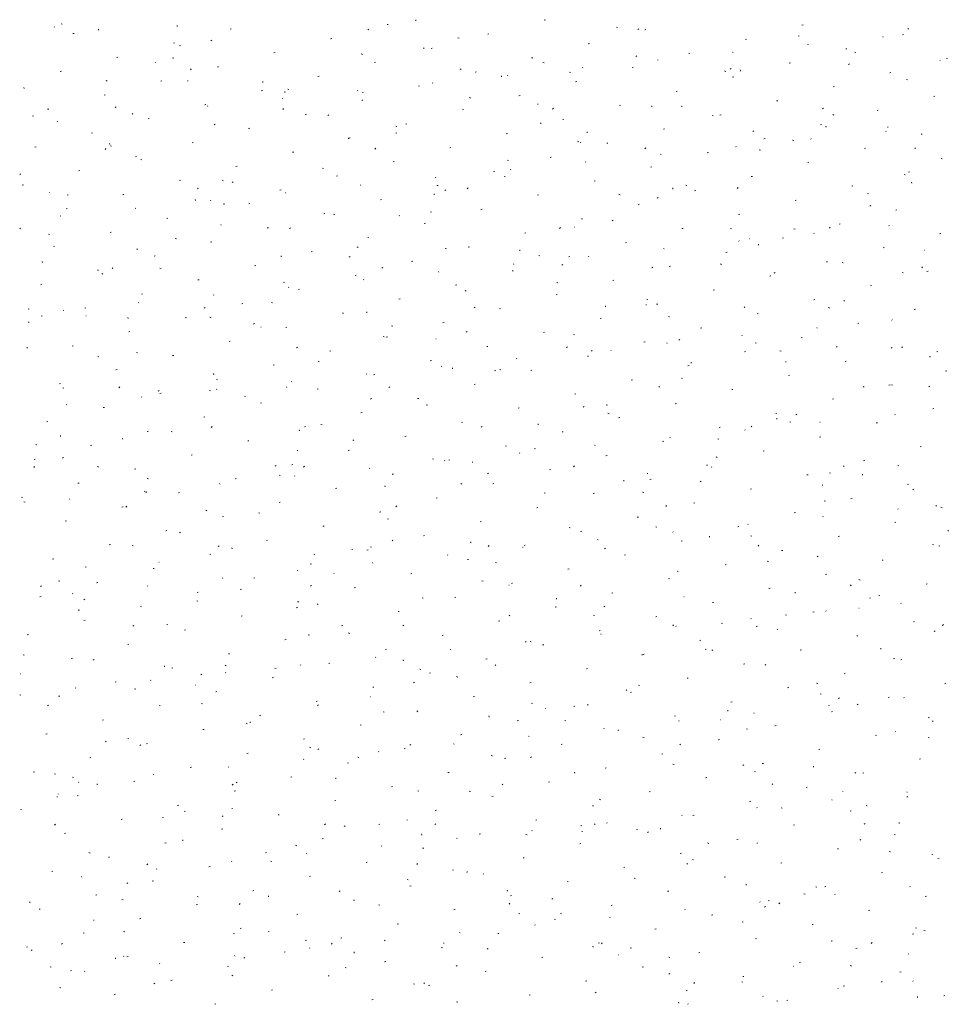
# Model space of a CAD drawing. Extents: x -743 to 300, y 62 to 1112.
# Tile 108 of 179: x -441 to -363, y 863 to 946. Entities that reach past the tile are written whole.
import ezdxf

# ---------------------------------------------------------------- set-up
doc = ezdxf.new("R2010")
doc.units = 0
doc.layers.get('0').update_dxf_attribs({"lineweight": 13})
doc.layers.add('60- 61 allgemeine Ausstattung- 4 Terrassen', color=9, linetype='Continuous', lineweight=9, true_color=0x808080)

# ---------------------------------------------------------------- blocks, each defined once
blk = doc.blocks.new('Referenz-A06CPV7ML0')
at = {"layer": '60- 61 allgemeine Ausstattung- 4 Terrassen', "color": 0}
for p, q in [((-437.866, 946.022), (-437.771, 945.994)), ((-410.356, 945.948), (-410.261, 945.972)), ((-407.931, 946.276), (-407.94, 946.364)), ((-397.1, 946.327), (-397.005, 946.351)), ((-438.41, 945.72), (-438.443, 945.757)), ((-436.869, 945.19), (-436.773, 945.213)), ((-434.673, 945.553), (-434.745, 945.486)), ((-428.075, 945.786), (-428.084, 945.874)), ((-423.612, 945.569), (-423.517, 945.593)), ((-411.902, 945.577), (-411.974, 945.51)), ((-401.875, 945.136), (-401.78, 945.16)), ((-391.007, 945.729), (-390.916, 945.692)), ((-389.13, 945.602), (-389.202, 945.534)), ((-388.619, 945.516), (-388.524, 945.539)), ((-375.363, 945.895), (-375.267, 945.918)), ((-366.359, 945.626), (-366.431, 945.559)), ((-428.388, 944.378), (-428.292, 944.402)), ((-425.154, 944.649), (-425.234, 944.593)), ((-415.131, 944.757), (-415.036, 944.781)), ((-404.387, 944.823), (-404.293, 944.794)), ((-393.394, 944.325), (-393.299, 944.349)), ((-380.138, 944.704), (-380.043, 944.728)), ((-375.678, 945.011), (-375.587, 944.974)), ((-374.844, 944.25), (-374.877, 944.286)), ((-368.513, 944.899), (-368.546, 944.936)), ((-366.882, 945.083), (-366.786, 945.107)), ((-427.87, 944.197), (-427.779, 944.16)), ((-419.906, 943.567), (-419.811, 943.591)), ((-412.541, 943.479), (-412.449, 943.442)), ((-407.222, 943.981), (-407.303, 943.925)), ((-406.65, 943.946), (-406.555, 943.97)), ((-384.913, 943.514), (-384.818, 943.537)), ((-381.175, 943.6), (-381.208, 943.637)), ((-371.657, 943.893), (-371.561, 943.916)), ((-370.908, 943.623), (-370.814, 943.594)), ((-433.163, 943.188), (-433.067, 943.211)), ((-429.909, 942.767), (-429.892, 942.726)), ((-428.453, 943.145), (-428.359, 943.116)), ((-411.425, 942.755), (-411.33, 942.779)), ((-398.169, 943.134), (-398.074, 943.158)), ((-397.211, 942.761), (-397.12, 942.724)), ((-389.29, 943.313), (-389.371, 943.256)), ((-387.506, 942.951), (-387.539, 942.988)), ((-376.432, 942.702), (-376.337, 942.726)), ((-371.358, 942.645), (-371.439, 942.588)), ((-363.704, 942.962), (-363.687, 942.92)), ((-363.176, 943.081), (-363.08, 943.105)), ((-437.938, 941.997), (-437.842, 942.021)), ((-426.887, 942.209), (-426.959, 942.142)), ((-424.682, 942.376), (-424.586, 942.4)), ((-404.115, 942.233), (-404.187, 942.166)), ((-402.944, 941.944), (-402.849, 941.968)), ((-394.974, 941.945), (-394.88, 941.916)), ((-393.838, 942.302), (-393.87, 942.338)), ((-389.688, 942.323), (-389.593, 942.347)), ((-381.882, 942.042), (-381.79, 942.005)), ((-381.344, 942.257), (-381.416, 942.19)), ((-380.558, 942.035), (-380.567, 942.124)), ((-367.951, 941.891), (-367.855, 941.914)), ((-434.074, 941.228), (-433.983, 941.191)), ((-429.457, 941.186), (-429.361, 941.209)), ((-427.196, 941.199), (-427.151, 941.196)), ((-420.846, 941.055), (-420.855, 941.143)), ((-416.2, 941.565), (-416.105, 941.589)), ((-406.5, 941.003), (-406.533, 941.04)), ((-400.702, 941.545), (-400.711, 941.633)), ((-400.169, 941.652), (-400.202, 941.689)), ((-394.463, 941.132), (-394.368, 941.156)), ((-381.207, 941.512), (-381.112, 941.535)), ((-366.552, 941.324), (-366.461, 941.287)), ((-440.99, 940.564), (-440.999, 940.653)), ((-420.976, 940.374), (-420.88, 940.398)), ((-419.041, 940.267), (-418.947, 940.238)), ((-418.744, 940.51), (-418.653, 940.473)), ((-412.831, 940.354), (-412.864, 940.39)), ((-412.432, 940.225), (-412.388, 940.222)), ((-407.719, 940.753), (-407.624, 940.777)), ((-385.982, 940.321), (-385.887, 940.345)), ((-372.726, 940.7), (-372.631, 940.724)), ((-434.232, 939.995), (-434.136, 940.019)), ((-419.162, 939.704), (-419.195, 939.741)), ((-412.494, 939.563), (-412.399, 939.587)), ((-403.415, 939.792), (-403.324, 939.755)), ((-399.238, 939.942), (-399.143, 939.966)), ((-377.501, 939.51), (-377.406, 939.533)), ((-364.245, 939.889), (-364.149, 939.912)), ((-439.007, 938.804), (-438.911, 938.828)), ((-433.216, 939.004), (-433.297, 938.948)), ((-425.751, 939.184), (-425.655, 939.207)), ((-425.493, 939.055), (-425.526, 939.092)), ((-419.1, 938.865), (-419.172, 938.798)), ((-404.013, 938.751), (-403.918, 938.775)), ((-397.668, 939.251), (-397.624, 939.248)), ((-396.329, 938.889), (-396.401, 938.822)), ((-390.757, 939.13), (-390.662, 939.154)), ((-388.085, 939.073), (-387.994, 939.037)), ((-385.562, 939.067), (-385.468, 939.039)), ((-373.557, 938.913), (-373.629, 938.846)), ((-369.02, 938.698), (-368.925, 938.722)), ((-440.278, 938.26), (-440.186, 938.223)), ((-438.156, 937.756), (-438.189, 937.793)), ((-431.825, 938.406), (-431.857, 938.442)), ((-430.526, 937.993), (-430.43, 938.017)), ((-417.27, 938.372), (-417.174, 938.396)), ((-415.284, 938.336), (-415.365, 938.279)), ((-397.353, 937.667), (-397.433, 937.611)), ((-395.532, 937.94), (-395.437, 937.964)), ((-382.904, 938.277), (-382.86, 938.274)), ((-382.276, 938.319), (-382.181, 938.343)), ((-372.756, 938.355), (-372.664, 938.318)), ((-435.301, 936.802), (-435.205, 936.826)), ((-424.948, 937.541), (-424.857, 937.504)), ((-422.045, 937.182), (-421.949, 937.205)), ((-409.628, 937.389), (-409.534, 937.361)), ((-409.619, 936.823), (-409.527, 936.786)), ((-408.788, 937.561), (-408.693, 937.585)), ((-393.473, 936.814), (-393.482, 936.902)), ((-387.051, 937.128), (-386.956, 937.152)), ((-379.421, 936.999), (-379.502, 936.943)), ((-373.795, 937.508), (-373.7, 937.531)), ((-373.329, 937.305), (-373.338, 937.393)), ((-368.258, 936.935), (-368.291, 936.972)), ((-368.141, 937.303), (-368.096, 937.3)), ((-426.82, 935.991), (-426.724, 936.015)), ((-413.617, 936.324), (-413.626, 936.412)), ((-413.564, 936.37), (-413.468, 936.394)), ((-400.307, 936.749), (-400.212, 936.773)), ((-394.289, 936.105), (-394.198, 936.068)), ((-394.041, 936.02), (-394.024, 935.979)), ((-378.57, 936.317), (-378.475, 936.341)), ((-376.149, 936.19), (-376.055, 936.161)), ((-374.589, 936.286), (-374.622, 936.323)), ((-365.314, 936.696), (-365.219, 936.72)), ((-440.076, 935.612), (-439.98, 935.636)), ((-434.085, 935.496), (-434.157, 935.429)), ((-433.761, 935.834), (-433.77, 935.922)), ((-433.695, 935.711), (-433.601, 935.683)), ((-418.339, 935.18), (-418.243, 935.203)), ((-411.314, 935.521), (-411.386, 935.454)), ((-405.082, 935.559), (-404.987, 935.583)), ((-391.826, 935.938), (-391.731, 935.962)), ((-388.542, 935.545), (-388.614, 935.478)), ((-383.345, 935.126), (-383.25, 935.15)), ((-380.92, 935.637), (-380.953, 935.673)), ((-378.959, 935.386), (-378.868, 935.35)), ((-370.089, 935.506), (-369.994, 935.529)), ((-365.771, 935.569), (-365.843, 935.502)), ((-431.595, 934.8), (-431.499, 934.824)), ((-431.152, 934.573), (-431.061, 934.536)), ((-409.858, 934.368), (-409.762, 934.392)), ((-400.216, 934.512), (-400.122, 934.483)), ((-396.601, 934.747), (-396.506, 934.771)), ((-393.583, 934.338), (-393.616, 934.375)), ((-387.252, 934.987), (-387.285, 935.024)), ((-374.864, 934.315), (-374.769, 934.339)), ((-363.63, 934.668), (-363.539, 934.631)), ((-436.37, 933.61), (-436.274, 933.634)), ((-423.114, 933.989), (-423.018, 934.013)), ((-415.822, 933.854), (-415.731, 933.817)), ((-401.376, 933.557), (-401.281, 933.581)), ((-399.914, 933.689), (-399.947, 933.725)), ((-388.12, 933.936), (-388.025, 933.96)), ((-366.383, 933.504), (-366.288, 933.527)), ((-441.279, 933.359), (-441.359, 933.302)), ((-427.889, 932.798), (-427.793, 932.822)), ((-424.282, 932.834), (-424.188, 932.805)), ((-423.347, 932.69), (-423.428, 932.634)), ((-414.633, 933.178), (-414.537, 933.201)), ((-406.245, 933.039), (-406.278, 933.076)), ((-400.493, 933.136), (-400.402, 933.099)), ((-392.895, 932.745), (-392.8, 932.769)), ((-379.639, 933.124), (-379.544, 933.148)), ((-366.737, 933.312), (-366.643, 933.283)), ((-366.1, 932.574), (-366.109, 932.662)), ((-441.145, 932.419), (-441.049, 932.443)), ((-426.299, 932.152), (-426.371, 932.085)), ((-419.408, 931.987), (-419.312, 932.011)), ((-412.576, 932.39), (-412.609, 932.427)), ((-406.152, 932.366), (-406.056, 932.39)), ((-405.415, 932.022), (-405.496, 931.966)), ((-403.527, 932.176), (-403.599, 932.109)), ((-386.244, 932.083), (-386.253, 932.171)), ((-385.163, 932.418), (-385.072, 932.381)), ((-384.414, 931.934), (-384.319, 931.958)), ((-380.756, 932.201), (-380.828, 932.133)), ((-371.158, 932.313), (-371.063, 932.337)), ((-438.875, 931.784), (-438.831, 931.781)), ((-437.356, 931.604), (-437.264, 931.567)), ((-432.664, 931.608), (-432.568, 931.632)), ((-426.532, 931.103), (-426.541, 931.191)), ((-425.239, 931.091), (-425.272, 931.128)), ((-418.907, 931.741), (-418.94, 931.777)), ((-410.927, 931.176), (-410.831, 931.199)), ((-406.388, 931.593), (-406.397, 931.681)), ((-397.671, 931.555), (-397.575, 931.579)), ((-390.803, 931.634), (-390.709, 931.605)), ((-387.483, 931.354), (-387.564, 931.297)), ((-375.933, 931.122), (-375.838, 931.146)), ((-369.834, 931.699), (-369.742, 931.662)), ((-437.439, 930.417), (-437.343, 930.441)), ((-431.57, 930.442), (-431.603, 930.478)), ((-424.183, 930.796), (-424.087, 930.82)), ((-424.111, 930.81), (-424.067, 930.807)), ((-422.026, 930.885), (-421.935, 930.849)), ((-406.697, 930.167), (-406.605, 930.13)), ((-402.446, 930.364), (-402.35, 930.388)), ((-389.189, 930.743), (-389.094, 930.767)), ((-369.552, 930.685), (-369.632, 930.629)), ((-367.452, 930.311), (-367.357, 930.335)), ((-437.901, 929.793), (-437.934, 929.829)), ((-428.958, 929.606), (-428.862, 929.63)), ((-415.702, 929.985), (-415.606, 930.009)), ((-414.87, 929.956), (-414.776, 929.927)), ((-409.348, 929.836), (-409.303, 929.833)), ((-393.965, 929.553), (-393.869, 929.577)), ((-391.367, 929.449), (-391.276, 929.412)), ((-380.708, 929.932), (-380.613, 929.956)), ((-441.283, 928.784), (-441.355, 928.717)), ((-424.378, 929.078), (-424.362, 929.037)), ((-420.477, 928.794), (-420.381, 928.818)), ((-418.512, 928.808), (-418.584, 928.741)), ((-407.221, 929.174), (-407.125, 929.197)), ((-395.741, 928.832), (-395.813, 928.765)), ((-394.584, 928.862), (-394.539, 928.859)), ((-385.483, 928.741), (-385.388, 928.765)), ((-381.391, 928.756), (-381.297, 928.728)), ((-376.037, 928.731), (-375.946, 928.694)), ((-372.969, 928.856), (-373.041, 928.789)), ((-372.227, 929.12), (-372.132, 929.144)), ((-368.003, 928.972), (-368.036, 929.008)), ((-438.936, 928.278), (-438.842, 928.249)), ((-433.733, 928.415), (-433.637, 928.439)), ((-428.23, 927.917), (-428.139, 927.88)), ((-411.996, 927.983), (-411.9, 928.007)), ((-398.74, 928.362), (-398.644, 928.386)), ((-380.666, 927.673), (-380.699, 927.709)), ((-379.82, 927.888), (-379.776, 927.885)), ((-377.002, 927.93), (-376.907, 927.954)), ((-374.335, 928.322), (-374.367, 928.359)), ((-363.746, 928.309), (-363.651, 928.333)), ((-438.508, 927.225), (-438.413, 927.249)), ((-431.409, 927.045), (-431.49, 926.988)), ((-425.252, 927.604), (-425.156, 927.628)), ((-412.9, 927.198), (-412.809, 927.161)), ((-405.457, 927.078), (-405.363, 927.05)), ((-403.515, 927.172), (-403.419, 927.195)), ((-399.159, 926.862), (-399.168, 926.95)), ((-390.259, 927.551), (-390.163, 927.575)), ((-386.997, 927.024), (-387.03, 927.06)), ((-379.015, 927.353), (-379.024, 927.441)), ((-368.521, 927.118), (-368.426, 927.142)), ((-365.056, 926.914), (-365.012, 926.911)), ((-430.027, 926.413), (-429.931, 926.437)), ((-419.303, 926.372), (-419.312, 926.46)), ((-416.771, 926.792), (-416.675, 926.816)), ((-413.478, 926.377), (-413.558, 926.32)), ((-397.571, 926.48), (-397.479, 926.443)), ((-395.034, 926.36), (-394.938, 926.384)), ((-393.328, 926.374), (-393.361, 926.411)), ((-381.777, 926.739), (-381.682, 926.763)), ((-439.447, 925.882), (-439.456, 925.97)), ((-434.802, 925.223), (-434.707, 925.247)), ((-433.497, 925.44), (-433.569, 925.373)), ((-429.524, 925.4), (-429.43, 925.372)), ((-421.546, 925.602), (-421.45, 925.626)), ((-410.726, 925.464), (-410.798, 925.397)), ((-408.29, 925.981), (-408.194, 926.005)), ((-399.809, 925.17), (-399.713, 925.193)), ((-399.659, 925.725), (-399.692, 925.761)), ((-395.546, 925.708), (-395.627, 925.652)), ((-387.954, 925.488), (-388.026, 925.421)), ((-386.553, 925.549), (-386.457, 925.573)), ((-382.241, 925.762), (-382.15, 925.725)), ((-373.296, 925.928), (-373.201, 925.952)), ((-371.978, 925.879), (-371.884, 925.85)), ((-365.183, 925.512), (-365.255, 925.445)), ((-434.434, 924.948), (-434.342, 924.911)), ((-426.321, 924.411), (-426.225, 924.435)), ((-413.065, 924.791), (-412.969, 924.814)), ((-412.322, 924.426), (-412.354, 924.463)), ((-405.99, 925.076), (-406.023, 925.112)), ((-391.328, 924.358), (-391.232, 924.382)), ((-378.071, 924.737), (-377.976, 924.761)), ((-377.614, 925.04), (-377.695, 924.983)), ((-366.912, 925.043), (-366.82, 925.007)), ((-364.815, 925.116), (-364.72, 925.14)), ((-439.577, 924.032), (-439.482, 924.056)), ((-419.104, 924.23), (-419.013, 924.193)), ((-418.653, 923.777), (-418.686, 923.813)), ((-417.84, 923.6), (-417.744, 923.624)), ((-404.584, 923.979), (-404.488, 924.003)), ((-396.045, 924.201), (-395.951, 924.172)), ((-382.847, 923.547), (-382.751, 923.571)), ((-369.59, 923.926), (-369.495, 923.95)), ((-431.096, 923.221), (-431.001, 923.245)), ((-424.984, 923.127), (-425.017, 923.164)), ((-409.359, 922.789), (-409.263, 922.812)), ((-403.774, 923.511), (-403.683, 923.474)), ((-396.103, 923.168), (-396.007, 923.191)), ((-388.445, 922.793), (-388.354, 922.756)), ((-374.365, 922.735), (-374.27, 922.759)), ((-371.786, 922.622), (-371.795, 922.71)), ((-440.637, 921.979), (-440.546, 921.942)), ((-437.646, 921.829), (-437.679, 921.865)), ((-435.871, 922.03), (-435.776, 922.054)), ((-431.315, 922.478), (-431.348, 922.515)), ((-425.71, 922.095), (-425.782, 922.028)), ((-422.615, 922.409), (-422.519, 922.433)), ((-420.111, 922.523), (-420.017, 922.494)), ((-402.939, 922.12), (-403.011, 922.053)), ((-400.878, 921.977), (-400.782, 922.001)), ((-391.93, 922.131), (-391.939, 922.219)), ((-388.51, 922.331), (-388.494, 922.29)), ((-387.622, 922.356), (-387.526, 922.38)), ((-380.168, 922.144), (-380.24, 922.077)), ((-373.115, 922.075), (-373.024, 922.038)), ((-365.884, 921.924), (-365.789, 921.948)), ((-439.472, 921.399), (-439.553, 921.343)), ((-435.791, 921.394), (-435.746, 921.391)), ((-432.218, 921.151), (-432.227, 921.239)), ((-427.39, 921.219), (-427.295, 921.243)), ((-425.308, 921.261), (-425.216, 921.224)), ((-414.134, 921.598), (-414.038, 921.622)), ((-412.074, 921.641), (-412.083, 921.729)), ((-392.397, 921.166), (-392.301, 921.189)), ((-386.632, 921.323), (-386.538, 921.294)), ((-379.141, 921.545), (-379.045, 921.569)), ((-367.749, 921.008), (-367.782, 921.044)), ((-440.646, 920.84), (-440.551, 920.864)), ((-421.54, 920.731), (-421.621, 920.675)), ((-421.027, 920.42), (-420.983, 920.417)), ((-418.909, 920.407), (-418.813, 920.431)), ((-409.978, 920.543), (-409.887, 920.506)), ((-405.653, 920.787), (-405.557, 920.81)), ((-383.916, 920.354), (-383.82, 920.378)), ((-374.08, 920.358), (-374.113, 920.395)), ((-370.659, 920.733), (-370.564, 920.757)), ((-432.165, 920.028), (-432.07, 920.052)), ((-410.699, 919.645), (-410.605, 919.616)), ((-410.428, 919.596), (-410.332, 919.62)), ((-406.263, 919.446), (-406.219, 919.443)), ((-403.608, 920.063), (-403.689, 920.006)), ((-397.172, 919.975), (-397.076, 919.999)), ((-394.649, 919.824), (-394.557, 919.787)), ((-385.677, 919.395), (-385.757, 919.338)), ((-380.411, 919.709), (-380.444, 919.746)), ((-375.435, 919.543), (-375.339, 919.567)), ((-440.695, 918.727), (-440.767, 918.66)), ((-436.94, 918.838), (-436.845, 918.862)), ((-423.684, 919.217), (-423.589, 919.241)), ((-417.924, 918.751), (-417.996, 918.684)), ((-401.947, 918.785), (-401.851, 918.808)), ((-395.153, 918.775), (-395.225, 918.708)), ((-388.691, 919.164), (-388.595, 919.187)), ((-386.742, 919.06), (-386.775, 919.096)), ((-379.319, 919.106), (-379.228, 919.069)), ((-372.381, 918.8), (-372.453, 918.732)), ((-367.745, 918.726), (-367.826, 918.67)), ((-366.953, 918.731), (-366.858, 918.755)), ((-434.765, 917.967), (-434.671, 917.938)), ((-431.511, 918.292), (-431.42, 918.255)), ((-428.459, 918.026), (-428.364, 918.05)), ((-415.203, 918.405), (-415.107, 918.429)), ((-399.404, 917.761), (-399.437, 917.798)), ((-393.466, 917.973), (-393.37, 917.997)), ((-393.073, 918.41), (-393.106, 918.447)), ((-391.499, 918.472), (-391.455, 918.469)), ((-380.21, 918.352), (-380.114, 918.376)), ((-377.22, 918.445), (-377.126, 918.417)), ((-364.557, 917.891), (-364.566, 917.979)), ((-363.989, 918.388), (-363.898, 918.351)), ((-419.978, 917.215), (-419.883, 917.239)), ((-416.182, 917.574), (-416.091, 917.537)), ((-406.722, 917.594), (-406.626, 917.618)), ((-405.736, 917.112), (-405.769, 917.148)), ((-404.845, 916.91), (-404.854, 916.998)), ((-384.985, 917.162), (-384.889, 917.185)), ((-384.701, 917.4), (-384.71, 917.489)), ((-376.736, 917.498), (-376.691, 917.495)), ((-371.729, 917.541), (-371.633, 917.565)), ((-433.234, 916.836), (-433.139, 916.86)), ((-424.989, 916.42), (-424.998, 916.508)), ((-412.067, 916.462), (-412.1, 916.499)), ((-411.497, 916.403), (-411.401, 916.427)), ((-401.287, 916.767), (-401.192, 916.739)), ((-400.852, 916.855), (-400.761, 916.819)), ((-398.241, 916.783), (-398.145, 916.806)), ((-385.523, 916.137), (-385.432, 916.1)), ((-376.504, 916.35), (-376.408, 916.374)), ((-363.247, 916.729), (-363.152, 916.753)), ((-438.009, 915.645), (-437.914, 915.669)), ((-437.715, 915.323), (-437.624, 915.286)), ((-432.909, 915.383), (-432.981, 915.316)), ((-424.753, 916.024), (-424.658, 916.048)), ((-418.848, 915.389), (-418.831, 915.348)), ((-418.398, 915.813), (-418.431, 915.85)), ((-416.272, 915.213), (-416.177, 915.237)), ((-410.137, 915.407), (-410.209, 915.34)), ((-403.016, 915.592), (-402.92, 915.616)), ((-389.76, 915.971), (-389.664, 915.995)), ((-387.366, 915.431), (-387.438, 915.364)), ((-370.193, 915.419), (-370.102, 915.382)), ((-368.023, 915.539), (-367.927, 915.563)), ((-367.808, 915.568), (-367.713, 915.539)), ((-364.595, 915.455), (-364.667, 915.388)), ((-431.06, 914.514), (-431.093, 914.551)), ((-429.603, 915.086), (-429.683, 915.029)), ((-429.528, 914.834), (-429.433, 914.858)), ((-425.353, 915.089), (-425.259, 915.061)), ((-424.729, 915.164), (-424.762, 915.2)), ((-422.386, 914.605), (-422.294, 914.568)), ((-411.671, 914.417), (-411.752, 914.361)), ((-407.791, 914.401), (-407.695, 914.425)), ((-394.535, 914.781), (-394.439, 914.804)), ((-381.279, 915.16), (-381.183, 915.183)), ((-437.391, 913.865), (-437.424, 913.902)), ((-434.303, 913.643), (-434.208, 913.667)), ((-421.047, 914.022), (-420.952, 914.046)), ((-407.056, 913.887), (-406.965, 913.85)), ((-399.31, 913.59), (-399.214, 913.614)), ((-393.739, 913.749), (-393.82, 913.693)), ((-391.874, 913.89), (-391.78, 913.861)), ((-386.054, 913.969), (-385.958, 913.993)), ((-372.798, 914.348), (-372.702, 914.372)), ((-364.317, 913.537), (-364.221, 913.561)), ((-425.822, 912.832), (-425.727, 912.856)), ((-412.566, 913.211), (-412.471, 913.235)), ((-391.727, 913.168), (-391.635, 913.132)), ((-390.829, 912.779), (-390.733, 912.802)), ((-377.573, 913.158), (-377.477, 913.181)), ((-377.472, 912.67), (-377.481, 912.758)), ((-375.807, 913.081), (-375.888, 913.024)), ((-367.494, 913.044), (-367.527, 913.081)), ((-439.078, 912.453), (-438.983, 912.476)), ((-425.122, 912.039), (-425.194, 911.972)), ((-417.341, 912.02), (-417.246, 912.044)), ((-415.941, 912.212), (-415.846, 912.183)), ((-404.085, 912.399), (-403.989, 912.423)), ((-402.351, 912.063), (-402.423, 911.996)), ((-397.616, 912.179), (-397.625, 912.267)), ((-382.348, 911.967), (-382.252, 911.991)), ((-379.58, 912.087), (-379.652, 912.02)), ((-376.397, 912.45), (-376.306, 912.413)), ((-373.825, 912.395), (-373.858, 912.431)), ((-369.092, 912.346), (-368.996, 912.37)), ((-437.904, 911.199), (-437.913, 911.287)), ((-430.597, 911.641), (-430.502, 911.665)), ((-428.589, 911.636), (-428.498, 911.599)), ((-417.76, 911.689), (-417.769, 911.777)), ((-408.86, 911.209), (-408.765, 911.233)), ((-395.604, 911.588), (-395.508, 911.612)), ((-386.487, 911.096), (-386.52, 911.133)), ((-380.156, 911.745), (-380.189, 911.782)), ((-373.867, 911.156), (-373.771, 911.179)), ((-440.007, 910.534), (-439.913, 910.505)), ((-435.372, 910.451), (-435.277, 910.474)), ((-432.706, 911.004), (-432.662, 911.002)), ((-422.116, 910.83), (-422.021, 910.854)), ((-413.26, 910.918), (-413.169, 910.881)), ((-400.379, 910.397), (-400.283, 910.421)), ((-392.818, 910.447), (-392.851, 910.483)), ((-387.123, 910.777), (-387.027, 910.8)), ((-382.462, 911.012), (-382.367, 910.983)), ((-365.386, 910.344), (-365.29, 910.368)), ((-437.665, 909.44), (-437.746, 909.384)), ((-426.891, 909.639), (-426.796, 909.663)), ((-417.942, 910.03), (-417.898, 910.027)), ((-413.635, 910.018), (-413.54, 910.042)), ((-399.15, 909.797), (-399.183, 909.834)), ((-397.93, 910.2), (-397.839, 910.163)), ((-391.898, 909.586), (-391.802, 909.61)), ((-382.601, 909.481), (-382.509, 909.444)), ((-378.642, 909.965), (-378.546, 909.989)), ((-440.107, 908.67), (-440.179, 908.603)), ((-440.147, 909.26), (-440.052, 909.284)), ((-434.793, 908.667), (-434.702, 908.631)), ((-419.734, 908.772), (-419.814, 908.715)), ((-418.41, 908.828), (-418.315, 908.852)), ((-417.336, 908.694), (-417.408, 908.627)), ((-406.528, 909.334), (-406.434, 909.305)), ((-405.481, 909.148), (-405.514, 909.185)), ((-405.154, 909.207), (-405.059, 909.231)), ((-403.179, 909.056), (-403.134, 909.053)), ((-394.564, 908.719), (-394.636, 908.652)), ((-383.417, 908.775), (-383.321, 908.798)), ((-382.98, 908.642), (-382.963, 908.601)), ((-371.793, 908.743), (-371.865, 908.676)), ((-370.161, 909.154), (-370.065, 909.177)), ((-367.271, 908.763), (-367.18, 908.726)), ((-431.666, 908.449), (-431.571, 908.472)), ((-419.464, 907.949), (-419.372, 907.912)), ((-418.143, 907.849), (-418.176, 907.886)), ((-411.812, 908.499), (-411.845, 908.535)), ((-409.929, 908.016), (-409.834, 908.04)), ((-401.802, 908.104), (-401.882, 908.047)), ((-396.673, 908.395), (-396.577, 908.419)), ((-388.415, 908.082), (-388.371, 908.079)), ((-374.936, 907.963), (-374.84, 907.987)), ((-373.049, 908.134), (-372.955, 908.106)), ((-370.242, 907.939), (-370.252, 908.027)), ((-436.441, 907.258), (-436.346, 907.282)), ((-430.595, 907.656), (-430.5, 907.627)), ((-424.474, 907.2), (-424.507, 907.236)), ((-423.185, 907.637), (-423.09, 907.661)), ((-410.531, 906.958), (-410.54, 907.046)), ((-404.134, 907.231), (-404.043, 907.194)), ((-401.448, 907.205), (-401.353, 907.229)), ((-390.386, 907.448), (-390.396, 907.537)), ((-388.192, 907.584), (-388.096, 907.608)), ((-383.87, 907.435), (-383.951, 907.379)), ((-373.651, 907.108), (-373.607, 907.105)), ((-366.455, 907.152), (-366.359, 907.175)), ((-441.217, 906.067), (-441.121, 906.091)), ((-430.805, 906.551), (-430.838, 906.587)), ((-430.675, 906.468), (-430.684, 906.556)), ((-427.96, 906.447), (-427.865, 906.47)), ((-414.704, 906.826), (-414.609, 906.85)), ((-397.116, 906.456), (-397.022, 906.428)), ((-392.967, 906.393), (-392.871, 906.417)), ((-388.804, 906.513), (-388.713, 906.476)), ((-379.711, 906.773), (-379.615, 906.796)), ((-365.938, 906.767), (-366.019, 906.711)), ((-440.997, 905.699), (-440.906, 905.662)), ((-437.137, 905.901), (-437.17, 905.938)), ((-432.735, 905.256), (-432.64, 905.28)), ((-432.321, 905.326), (-432.393, 905.259)), ((-419.479, 905.635), (-419.384, 905.659)), ((-409.549, 905.35), (-409.621, 905.283)), ((-406.223, 906.014), (-406.128, 906.038)), ((-386.778, 905.374), (-386.85, 905.307)), ((-384.486, 905.582), (-384.39, 905.606)), ((-373.475, 905.794), (-373.384, 905.757)), ((-371.23, 905.961), (-371.134, 905.985)), ((-364.007, 905.399), (-364.079, 905.332)), ((-363.637, 905.257), (-363.543, 905.228)), ((-425.667, 904.98), (-425.576, 904.943)), ((-424.254, 904.445), (-424.159, 904.468)), ((-421.182, 904.778), (-421.088, 904.75)), ((-410.998, 904.824), (-410.903, 904.848)), ((-397.742, 905.203), (-397.647, 905.227)), ((-376.005, 904.771), (-375.909, 904.794)), ((-373.57, 904.431), (-373.603, 904.468)), ((-367.239, 905.08), (-367.272, 905.117)), ((-437.511, 904.065), (-437.415, 904.089)), ((-415.773, 903.633), (-415.678, 903.657)), ((-410.338, 904.262), (-410.247, 904.225)), ((-402.517, 904.012), (-402.422, 904.036)), ((-389.261, 904.391), (-389.165, 904.415)), ((-380.78, 903.58), (-380.684, 903.604)), ((-379.901, 903.782), (-379.934, 903.818)), ((-367.524, 903.959), (-367.428, 903.983)), ((-429.029, 903.254), (-428.934, 903.278)), ((-427.796, 903.127), (-427.877, 903.07)), ((-407.292, 902.822), (-407.197, 902.846)), ((-395.008, 903.544), (-394.917, 903.507)), ((-394.036, 903.201), (-393.941, 903.225)), ((-387.703, 903.579), (-387.609, 903.55)), ((-386.233, 903.132), (-386.265, 903.169)), ((-383.157, 902.718), (-383.167, 902.806)), ((-379.679, 902.825), (-379.587, 902.789)), ((-372.299, 902.769), (-372.203, 902.792)), ((-363.013, 903.208), (-363.023, 903.296)), ((-433.805, 902.063), (-433.709, 902.087)), ((-431.871, 902.012), (-431.78, 901.975)), ((-424.534, 901.982), (-424.606, 901.915)), ((-420.548, 902.443), (-420.453, 902.466)), ((-409.864, 902.458), (-409.945, 902.402)), ((-403.301, 902.227), (-403.311, 902.315)), ((-401.763, 902.006), (-401.835, 901.939)), ((-398.811, 902.01), (-398.716, 902.034)), ((-392.564, 902.483), (-392.597, 902.519)), ((-385.555, 902.389), (-385.459, 902.413)), ((-378.991, 902.03), (-379.063, 901.963)), ((-364.349, 902.107), (-364.258, 902.07)), ((-363.818, 901.957), (-363.722, 901.981)), ((-425.323, 901.252), (-425.228, 901.276)), ((-423.446, 901.737), (-423.455, 901.825)), ((-416.542, 901.293), (-416.45, 901.256)), ((-413.317, 901.701), (-413.301, 901.66)), ((-412.067, 901.631), (-411.972, 901.655)), ((-411.77, 901.901), (-411.676, 901.872)), ((-405.226, 901.184), (-405.259, 901.221)), ((-398.895, 901.834), (-398.928, 901.87)), ((-391.933, 901.79), (-392.013, 901.733)), ((-390.33, 901.199), (-390.235, 901.223)), ((-377.074, 901.578), (-376.978, 901.602)), ((-374.001, 901.122), (-374.081, 901.065)), ((-438.58, 900.873), (-438.484, 900.897)), ((-429.622, 900.615), (-429.578, 900.612)), ((-416.842, 900.441), (-416.747, 900.464)), ((-411.557, 900.535), (-411.59, 900.571)), ((-403.586, 900.82), (-403.491, 900.844)), ((-401.212, 900.575), (-401.121, 900.538)), ((-381.849, 900.387), (-381.753, 900.411)), ((-378.291, 900.701), (-378.197, 900.672)), ((-368.593, 900.767), (-368.497, 900.79)), ((-435.836, 900.223), (-435.742, 900.194)), ((-430.099, 900.061), (-430.003, 900.085)), ((-417.888, 899.886), (-417.921, 899.922)), ((-414.858, 899.641), (-414.814, 899.638)), ((-408.361, 899.629), (-408.266, 899.653)), ((-395.105, 900.008), (-395.01, 900.032)), ((-385.882, 899.857), (-385.791, 899.82)), ((-373.368, 899.576), (-373.272, 899.6)), ((-439.519, 898.614), (-439.591, 898.546)), ((-438.075, 899.043), (-437.984, 899.006)), ((-434.874, 898.871), (-434.778, 898.895)), ((-430.551, 898.587), (-430.584, 898.623)), ((-424.22, 899.236), (-424.252, 899.273)), ((-421.617, 899.25), (-421.522, 899.274)), ((-416.748, 898.638), (-416.82, 898.571)), ((-402.357, 899.023), (-402.263, 898.994)), ((-400.094, 898.667), (-400.05, 898.664)), ((-399.88, 898.818), (-399.785, 898.842)), ((-393.976, 898.662), (-394.048, 898.595)), ((-386.624, 899.197), (-386.529, 899.221)), ((-371.205, 898.686), (-371.277, 898.619)), ((-370.553, 899.138), (-370.462, 899.102)), ((-364.887, 898.765), (-364.791, 898.788)), ((-436.882, 897.937), (-436.915, 897.974)), ((-426.393, 898.059), (-426.297, 898.083)), ((-422.745, 898.325), (-422.654, 898.288)), ((-413.136, 898.439), (-413.041, 898.462)), ((-391.399, 898.006), (-391.304, 898.03)), ((-378.143, 898.385), (-378.047, 898.409)), ((-375.928, 897.987), (-375.938, 898.075)), ((-368.878, 897.823), (-368.784, 897.795)), ((-439.649, 897.68), (-439.553, 897.704)), ((-435.859, 897.481), (-435.939, 897.425)), ((-426.424, 897.345), (-426.33, 897.316)), ((-417.911, 897.248), (-417.816, 897.272)), ((-416.216, 897.006), (-416.226, 897.094)), ((-407.416, 897.606), (-407.324, 897.569)), ((-404.655, 897.627), (-404.56, 897.651)), ((-396.072, 897.496), (-396.082, 897.584)), ((-385.33, 897.693), (-385.286, 897.69)), ((-382.918, 897.195), (-382.823, 897.219)), ((-369.662, 897.574), (-369.566, 897.598)), ((-366.984, 897.117), (-367.017, 897.153)), ((-436.361, 896.516), (-436.37, 896.604)), ((-431.168, 896.869), (-431.072, 896.893)), ((-417.927, 896.813), (-418.007, 896.756)), ((-409.43, 896.437), (-409.335, 896.46)), ((-399.995, 896.144), (-400.076, 896.088)), ((-396.174, 896.816), (-396.079, 896.84)), ((-392.945, 896.145), (-392.851, 896.116)), ((-392.086, 896.888), (-391.995, 896.851)), ((-376.757, 896.17), (-376.665, 896.133)), ((-374.437, 896.383), (-374.341, 896.407)), ((-373.315, 896.467), (-373.348, 896.504)), ((-370.567, 896.719), (-370.522, 896.716)), ((-435.943, 895.678), (-435.847, 895.702)), ((-428.949, 895.356), (-428.858, 895.319)), ((-422.687, 896.057), (-422.591, 896.081)), ((-408.961, 895.293), (-409.033, 895.226)), ((-400.949, 895.625), (-400.854, 895.649)), ((-387.693, 896.004), (-387.598, 896.028)), ((-386.19, 895.318), (-386.262, 895.251)), ((-382.063, 895.476), (-382.144, 895.42)), ((-379.647, 895.818), (-379.68, 895.854)), ((-365.956, 895.572), (-365.86, 895.596)), ((-363.418, 895.342), (-363.49, 895.275)), ((-440.718, 894.488), (-440.622, 894.512)), ((-431.733, 895.269), (-431.805, 895.202)), ((-427.462, 894.867), (-427.366, 894.891)), ((-417.011, 894.467), (-416.917, 894.438)), ((-414.205, 895.246), (-414.11, 895.27)), ((-413.619, 894.637), (-413.528, 894.601)), ((-405.724, 894.435), (-405.629, 894.458)), ((-392.468, 894.814), (-392.373, 894.838)), ((-392.309, 894.519), (-392.342, 894.556)), ((-385.978, 895.168), (-386.011, 895.205)), ((-379.212, 895.193), (-379.117, 895.217)), ((-377.449, 894.954), (-377.433, 894.913)), ((-364.132, 894.808), (-364.212, 894.751)), ((-432.237, 893.676), (-432.141, 893.7)), ((-418.981, 894.056), (-418.885, 894.079)), ((-398.64, 893.87), (-398.673, 893.906)), ((-398.29, 893.919), (-398.199, 893.882)), ((-397.243, 893.623), (-397.148, 893.647)), ((-383.987, 894.002), (-383.892, 894.026)), ((-370.731, 894.381), (-370.635, 894.405)), ((-423.756, 892.865), (-423.66, 892.889)), ((-410.499, 893.244), (-410.404, 893.268)), ((-404.971, 893.22), (-405.004, 893.257)), ((-388.843, 892.766), (-388.853, 892.854)), ((-388.762, 892.812), (-388.667, 892.836)), ((-383.532, 893.268), (-383.438, 893.239)), ((-382.96, 893.201), (-382.869, 893.164)), ((-375.506, 893.191), (-375.411, 893.215)), ((-368.699, 893.256), (-368.708, 893.344)), ((-441.078, 892.789), (-440.984, 892.76)), ((-437.012, 892.486), (-436.916, 892.51)), ((-435.153, 892.387), (-435.062, 892.35)), ((-415.275, 892.054), (-415.179, 892.077)), ((-411.302, 892.571), (-411.335, 892.608)), ((-408.987, 892.275), (-408.997, 892.363)), ((-402.018, 892.433), (-401.923, 892.456)), ((-380.281, 892), (-380.186, 892.024)), ((-378.403, 891.973), (-378.475, 891.906)), ((-367.631, 892.483), (-367.539, 892.446)), ((-367.025, 892.379), (-366.929, 892.403)), ((-441.301, 891.199), (-441.257, 891.196)), ((-429.131, 891.785), (-429.141, 891.873)), ((-428.531, 891.674), (-428.435, 891.698)), ((-425.989, 891.167), (-426.07, 891.111)), ((-423.946, 891.925), (-424.018, 891.858)), ((-423.965, 891.272), (-423.998, 891.309)), ((-419.823, 891.669), (-419.732, 891.632)), ((-417.634, 891.922), (-417.667, 891.958)), ((-407.599, 891.59), (-407.505, 891.561)), ((-406.793, 891.242), (-406.698, 891.266)), ((-401.175, 891.949), (-401.247, 891.882)), ((-393.537, 891.621), (-393.442, 891.645)), ((-371.8, 891.189), (-371.705, 891.213)), ((-433.306, 890.484), (-433.21, 890.508)), ((-430.296, 890.623), (-430.329, 890.66)), ((-420.05, 890.863), (-419.954, 890.887)), ((-408.058, 890.499), (-408.138, 890.443)), ((-404.494, 890.95), (-404.402, 890.914)), ((-398.312, 890.431), (-398.217, 890.454)), ((-385.056, 890.81), (-384.961, 890.834)), ((-374.12, 890.39), (-374.026, 890.361)), ((-363.319, 890.377), (-363.223, 890.401)), ((-436.627, 889.974), (-436.66, 890.01)), ((-431.665, 889.912), (-431.571, 889.883)), ((-426.537, 890.225), (-426.493, 890.222)), ((-424.825, 889.672), (-424.729, 889.696)), ((-411.569, 890.052), (-411.473, 890.075)), ((-390.126, 889.831), (-390.206, 889.774)), ((-389.831, 889.619), (-389.736, 889.643)), ((-389.164, 890.232), (-389.073, 890.195)), ((-376.575, 889.998), (-376.48, 890.022)), ((-373.834, 889.514), (-373.743, 889.477)), ((-441.357, 889.418), (-441.265, 889.381)), ((-438.081, 889.293), (-437.985, 889.317)), ((-426.027, 888.7), (-425.936, 888.663)), ((-416.344, 888.861), (-416.248, 888.885)), ((-411.774, 889.251), (-411.729, 889.248)), ((-403.087, 889.24), (-402.992, 889.264)), ((-398.186, 888.712), (-398.092, 888.683)), ((-381.35, 888.808), (-381.255, 888.832)), ((-372.194, 889.162), (-372.275, 889.106)), ((-368.094, 889.187), (-367.999, 889.211)), ((-366.73, 889.153), (-366.762, 889.189)), ((-438.931, 888.557), (-439.003, 888.49)), ((-429.6, 888.482), (-429.504, 888.506)), ((-416.16, 888.581), (-416.232, 888.514)), ((-410.697, 887.982), (-410.606, 887.945)), ((-407.863, 888.05), (-407.767, 888.073)), ((-407.786, 888.012), (-407.77, 887.971)), ((-397.01, 888.277), (-396.966, 888.274)), ((-394.606, 888.429), (-394.511, 888.452)), ((-393.388, 888.605), (-393.46, 888.538)), ((-381.614, 888.035), (-381.623, 888.123)), ((-379.392, 887.854), (-379.425, 887.891)), ((-373.061, 888.503), (-373.094, 888.54)), ((-372.869, 887.996), (-372.774, 888.02)), ((-370.617, 888.629), (-370.689, 888.562)), ((-434.375, 887.291), (-434.279, 887.315)), ((-422.253, 887.034), (-422.159, 887.005)), ((-421.902, 887.054), (-421.912, 887.142)), ((-421.119, 887.67), (-421.023, 887.694)), ((-401.758, 887.544), (-401.767, 887.632)), ((-399.381, 887.238), (-399.286, 887.262)), ((-395.368, 887.263), (-395.277, 887.226)), ((-386.125, 887.617), (-386.03, 887.641)), ((-385.723, 887.205), (-385.756, 887.241)), ((-382.246, 887.303), (-382.202, 887.3)), ((-364.707, 887.512), (-364.613, 887.483)), ((-364.388, 887.185), (-364.293, 887.209)), ((-425.894, 886.48), (-425.798, 886.504)), ((-412.638, 886.859), (-412.542, 886.883)), ((-392.054, 886.555), (-392.087, 886.592)), ((-390.9, 886.427), (-390.805, 886.45)), ((-380.038, 886.545), (-379.947, 886.508)), ((-377.644, 886.806), (-377.549, 886.83)), ((-367.482, 886.329), (-367.438, 886.326)), ((-439.15, 886.101), (-439.054, 886.125)), ((-434.052, 885.522), (-434.132, 885.465)), ((-432.231, 885.731), (-432.139, 885.694)), ((-417.413, 885.668), (-417.317, 885.692)), ((-404.157, 886.048), (-404.061, 886.071)), ((-398.385, 885.906), (-398.418, 885.943)), ((-388.774, 885.834), (-388.68, 885.805)), ((-382.419, 885.615), (-382.324, 885.639)), ((-369.163, 885.994), (-369.068, 886.018)), ((-364.709, 885.827), (-364.617, 885.79)), ((-431.144, 885.213), (-431.216, 885.145)), ((-430.669, 885.289), (-430.573, 885.313)), ((-422.188, 884.478), (-422.092, 884.502)), ((-416.901, 885.013), (-416.81, 884.976)), ((-416.12, 884.854), (-416.201, 884.797)), ((-411.048, 884.607), (-411.081, 884.644)), ((-408.932, 884.857), (-408.836, 884.881)), ((-408.373, 885.237), (-408.445, 885.17)), ((-404.717, 885.257), (-404.749, 885.293)), ((-395.675, 885.236), (-395.58, 885.26)), ((-385.602, 885.261), (-385.674, 885.194)), ((-373.938, 884.804), (-373.843, 884.828)), ((-435.444, 884.099), (-435.348, 884.123)), ((-417.379, 883.958), (-417.412, 883.995)), ((-413.707, 883.666), (-413.611, 883.69)), ((-412.84, 884.156), (-412.746, 884.127)), ((-401.572, 884.295), (-401.48, 884.258)), ((-400.451, 884.046), (-400.355, 884.069)), ((-398.188, 884.185), (-398.269, 884.129)), ((-387.194, 884.425), (-387.099, 884.448)), ((-365.457, 883.992), (-365.362, 884.016)), ((-440.219, 882.908), (-440.123, 882.932)), ((-426.963, 883.287), (-426.867, 883.311)), ((-423.71, 883.309), (-423.743, 883.345)), ((-405.226, 882.855), (-405.13, 882.879)), ((-394.529, 882.813), (-394.538, 882.902)), ((-391.969, 883.234), (-391.874, 883.258)), ((-386.242, 883.576), (-386.151, 883.539)), ((-380.257, 883.517), (-380.337, 883.461)), ((-379.361, 882.957), (-379.267, 882.928)), ((-378.713, 883.613), (-378.618, 883.637)), ((-374.385, 883.304), (-374.394, 883.392)), ((-370.912, 882.858), (-370.821, 882.821)), ((-438.434, 882.762), (-438.343, 882.725)), ((-436.907, 882.478), (-436.813, 882.449)), ((-436.372, 882.01), (-436.405, 882.046)), ((-431.738, 882.097), (-431.642, 882.121)), ((-430.041, 882.659), (-430.074, 882.696)), ((-423.105, 882.044), (-423.014, 882.007)), ((-418.482, 882.476), (-418.386, 882.5)), ((-414.673, 882.323), (-414.682, 882.411)), ((-396.745, 882.044), (-396.649, 882.067)), ((-383.488, 882.423), (-383.393, 882.446)), ((-370.232, 882.802), (-370.137, 882.826)), ((-434.817, 881.833), (-434.827, 881.921)), ((-423.358, 881.868), (-423.43, 881.801)), ((-423.257, 881.285), (-423.161, 881.309)), ((-410.001, 881.664), (-409.905, 881.688)), ((-407.775, 881.326), (-407.684, 881.289)), ((-403.428, 881.279), (-403.334, 881.25)), ((-400.587, 881.893), (-400.659, 881.825)), ((-388.263, 881.232), (-388.168, 881.256)), ((-377.815, 881.917), (-377.887, 881.85)), ((-375.007, 881.611), (-374.912, 881.635)), ((-371.918, 881.265), (-371.902, 881.224)), ((-366.475, 881.189), (-366.508, 881.226)), ((-438.217, 880.81), (-438.172, 880.807)), ((-438.124, 881.07), (-438.107, 881.029)), ((-436.513, 880.906), (-436.417, 880.93)), ((-414.776, 880.474), (-414.68, 880.498)), ((-401.52, 880.853), (-401.424, 880.877)), ((-392.446, 880.607), (-392.354, 880.571)), ((-379.782, 880.421), (-379.687, 880.444)), ((-372.806, 880.54), (-372.839, 880.576)), ((-366.526, 880.8), (-366.431, 880.824)), ((-441.288, 879.716), (-441.193, 879.739)), ((-428.032, 880.095), (-427.936, 880.119)), ((-427.494, 879.6), (-427.4, 879.572)), ((-423.453, 879.836), (-423.409, 879.833)), ((-406.295, 879.662), (-406.199, 879.686)), ((-393.039, 880.042), (-392.943, 880.065)), ((-379.137, 879.89), (-379.17, 879.927)), ((-377.116, 879.889), (-377.025, 879.852)), ((-371.301, 879.609), (-371.206, 879.633)), ((-369.949, 880.079), (-369.855, 880.05)), ((-432.807, 878.904), (-432.711, 878.928)), ((-429.309, 879.075), (-429.217, 879.038)), ((-424.183, 879.208), (-424.263, 879.152)), ((-419.551, 879.283), (-419.455, 879.307)), ((-408.689, 878.862), (-408.645, 878.859)), ((-397.814, 878.851), (-397.718, 878.875)), ((-385.468, 879.241), (-385.501, 879.278)), ((-384.557, 879.23), (-384.462, 879.254)), ((-438.343, 878.5), (-438.415, 878.433)), ((-424.326, 878.093), (-424.23, 878.117)), ((-415.571, 878.524), (-415.643, 878.457)), ((-413.979, 878.357), (-413.888, 878.32)), ((-411.07, 878.472), (-410.974, 878.496)), ((-406.251, 878.54), (-406.331, 878.483)), ((-398.131, 877.942), (-398.164, 877.979)), ((-394.016, 878.401), (-393.921, 878.372)), ((-393.925, 877.888), (-393.881, 877.885)), ((-392.8, 878.548), (-392.872, 878.481)), ((-391.799, 878.592), (-391.832, 878.628)), ((-389.333, 878.04), (-389.237, 878.063)), ((-388.319, 877.872), (-388.4, 877.815)), ((-387.3, 878.083), (-387.309, 878.171)), ((-376.076, 878.419), (-375.981, 878.442)), ((-370.029, 878.572), (-370.101, 878.505)), ((-367.156, 878.573), (-367.165, 878.661)), ((-437.582, 877.714), (-437.487, 877.737)), ((-427.588, 877.102), (-427.597, 877.19)), ((-415.845, 877.281), (-415.749, 877.305)), ((-407.444, 877.592), (-407.453, 877.68)), ((-404.462, 877.293), (-404.495, 877.329)), ((-402.589, 877.66), (-402.493, 877.684)), ((-398.649, 877.639), (-398.558, 877.602)), ((-380.851, 877.228), (-380.756, 877.252)), ((-370.387, 877.203), (-370.468, 877.147)), ((-367.595, 877.607), (-367.5, 877.631)), ((-429.101, 876.902), (-429.005, 876.926)), ((-418.082, 876.723), (-417.988, 876.694)), ((-410.793, 876.644), (-410.826, 876.68)), ((-407.364, 876.47), (-407.268, 876.494)), ((-394.108, 876.849), (-394.012, 876.873)), ((-383.32, 876.92), (-383.229, 876.884)), ((-379.162, 876.914), (-379.117, 876.911)), ((-372.37, 876.417), (-372.275, 876.44)), ((-367.99, 876.202), (-367.899, 876.165)), ((-435.512, 876.107), (-435.421, 876.07)), ((-433.876, 875.712), (-433.781, 875.735)), ((-423.455, 875.345), (-423.488, 875.381)), ((-420.62, 876.091), (-420.524, 876.115)), ((-420.183, 875.388), (-420.092, 875.351)), ((-417.124, 875.994), (-417.157, 876.031)), ((-398.883, 875.658), (-398.787, 875.682)), ((-385.627, 876.038), (-385.531, 876.061)), ((-384.603, 875.523), (-384.509, 875.494)), ((-364.398, 875.94), (-364.354, 875.937)), ((-363.889, 875.605), (-363.794, 875.629)), ((-438.651, 874.521), (-438.556, 874.545)), ((-430.556, 875.156), (-430.628, 875.089)), ((-429.786, 874.696), (-429.819, 874.732)), ((-425.395, 874.9), (-425.299, 874.924)), ((-412.139, 875.279), (-412.043, 875.303)), ((-407.785, 875.18), (-407.857, 875.113)), ((-404.853, 874.67), (-404.762, 874.633)), ((-390.402, 874.847), (-390.306, 874.871)), ((-385.014, 875.204), (-385.085, 875.137)), ((-377.145, 875.226), (-377.05, 875.25)), ((-436.118, 874.046), (-436.151, 874.083)), ((-430.17, 873.71), (-430.075, 873.733)), ((-416.914, 874.089), (-416.818, 874.113)), ((-408.67, 873.845), (-408.575, 873.816)), ((-403.658, 874.468), (-403.562, 874.492)), ((-402.256, 874.323), (-402.239, 874.282)), ((-389.524, 873.952), (-389.432, 873.915)), ((-381.921, 874.036), (-381.825, 874.059)), ((-368.664, 874.415), (-368.569, 874.438)), ((-432.245, 873.563), (-432.326, 873.506)), ((-421.689, 872.898), (-421.593, 872.922)), ((-414.313, 872.894), (-414.394, 872.838)), ((-408.433, 873.277), (-408.337, 873.301)), ((-400.215, 872.861), (-400.224, 872.95)), ((-395.177, 873.656), (-395.081, 873.68)), ((-386.696, 872.845), (-386.6, 872.869)), ((-380.071, 873.352), (-380.08, 873.44)), ((-374.194, 873.233), (-374.103, 873.196)), ((-373.439, 873.224), (-373.344, 873.248)), ((-366.22, 873.225), (-366.253, 873.262)), ((-434.945, 872.519), (-434.85, 872.543)), ((-432.736, 872.167), (-432.642, 872.138)), ((-426.387, 872.419), (-426.295, 872.383)), ((-420.359, 872.371), (-420.368, 872.459)), ((-413.208, 872.087), (-413.112, 872.111)), ((-399.952, 872.466), (-399.856, 872.49)), ((-396.382, 872.226), (-396.462, 872.17)), ((-378.215, 872.034), (-378.119, 872.057)), ((-375.191, 872.645), (-375.096, 872.617)), ((-372.551, 872.576), (-372.584, 872.612)), ((-364.958, 872.413), (-364.863, 872.436)), ((-440.503, 871.881), (-440.512, 871.969)), ((-439.72, 871.328), (-439.625, 871.352)), ((-426.464, 871.708), (-426.369, 871.731)), ((-422.77, 871.812), (-422.842, 871.744)), ((-411.057, 871.701), (-410.966, 871.664)), ((-404.727, 871.275), (-404.631, 871.299)), ((-399.998, 871.836), (-400.07, 871.769)), ((-391.471, 871.654), (-391.375, 871.678)), ((-385.214, 871.277), (-385.246, 871.314)), ((-378.882, 871.927), (-378.915, 871.963)), ((-378.45, 871.558), (-378.53, 871.501)), ((-377.227, 871.86), (-377.299, 871.793)), ((-369.733, 871.222), (-369.638, 871.246)), ((-435.132, 870.42), (-435.088, 870.417)), ((-431.239, 870.517), (-431.144, 870.541)), ((-417.983, 870.896), (-417.887, 870.92)), ((-399.257, 870.967), (-399.163, 870.939)), ((-396.246, 870.464), (-396.15, 870.488)), ((-395.727, 870.983), (-395.636, 870.946)), ((-391.545, 870.628), (-391.578, 870.664)), ((-382.99, 870.843), (-382.894, 870.867)), ((-422.758, 869.706), (-422.663, 869.729)), ((-409.502, 870.085), (-409.406, 870.109)), ((-397.876, 869.978), (-397.909, 870.015)), ((-387.765, 869.652), (-387.669, 869.676)), ((-380.398, 870.265), (-380.307, 870.228)), ((-374.509, 870.032), (-374.413, 870.055)), ((-365.778, 869.768), (-365.684, 869.739)), ((-365.068, 869.546), (-364.977, 869.509)), ((-436.014, 869.326), (-435.919, 869.35)), ((-432.59, 869.451), (-432.499, 869.414)), ((-423.324, 869.289), (-423.229, 869.261)), ((-420.369, 869.446), (-420.324, 869.443)), ((-417.261, 868.732), (-417.169, 868.696)), ((-414.277, 868.894), (-414.181, 868.918)), ((-410.538, 868.68), (-410.571, 868.716)), ((-404.207, 869.329), (-404.24, 869.366)), ((-401.021, 869.273), (-400.925, 869.297)), ((-379.284, 868.841), (-379.188, 868.865)), ((-366.027, 869.22), (-365.932, 869.244)), ((-440.789, 868.136), (-440.694, 868.16)), ((-440.308, 867.917), (-440.388, 867.861)), ((-437.755, 868.443), (-437.827, 868.376)), ((-427.533, 868.515), (-427.438, 868.539)), ((-416.869, 868.03), (-416.902, 868.067)), ((-414.983, 868.467), (-415.055, 868.4)), ((-405.796, 868.083), (-405.7, 868.107)), ((-405.605, 868.472), (-405.561, 868.469)), ((-401.931, 868.014), (-401.84, 867.977)), ((-392.986, 868.131), (-392.995, 868.219)), ((-392.54, 868.462), (-392.444, 868.486)), ((-392.212, 868.492), (-392.284, 868.424)), ((-389.845, 868.09), (-389.751, 868.061)), ((-372.842, 868.621), (-372.851, 868.709)), ((-370.803, 868.03), (-370.707, 868.053)), ((-369.441, 868.516), (-369.512, 868.449)), ((-433.274, 867.15), (-433.283, 867.238)), ((-432.593, 867.381), (-432.577, 867.34)), ((-432.308, 867.324), (-432.213, 867.348)), ((-423.201, 867.381), (-423.233, 867.418)), ((-422.376, 867.249), (-422.457, 867.193)), ((-419.052, 867.704), (-418.957, 867.727)), ((-413.13, 867.64), (-413.139, 867.728)), ((-397.315, 867.271), (-397.219, 867.295)), ((-390.841, 867.498), (-390.797, 867.495)), ((-386.602, 867.296), (-386.51, 867.259)), ((-384.059, 867.65), (-383.963, 867.674)), ((-366.388, 867.576), (-366.371, 867.535)), ((-438.794, 866.482), (-438.703, 866.445)), ((-429.532, 866.732), (-429.565, 866.768)), ((-423.827, 866.513), (-423.732, 866.537)), ((-413.911, 866.412), (-413.817, 866.383)), ((-410.571, 866.892), (-410.475, 866.916)), ((-404.444, 866.581), (-404.525, 866.524)), ((-388.834, 866.46), (-388.738, 866.484)), ((-376.077, 866.524), (-376.033, 866.521)), ((-375.578, 866.839), (-375.482, 866.863)), ((-371.272, 866.577), (-371.181, 866.541)), ((-437.083, 866.134), (-436.988, 866.158)), ((-435.863, 866.082), (-435.896, 866.119)), ((-423.464, 865.764), (-423.373, 865.727)), ((-415.346, 865.702), (-415.251, 865.725)), ((-402.09, 866.081), (-401.994, 866.105)), ((-386.512, 865.912), (-386.593, 865.856)), ((-380.353, 865.648), (-380.257, 865.672)), ((-367.097, 866.028), (-367.001, 866.051)), ((-437.978, 864.734), (-437.883, 864.705)), ((-429.968, 865.099), (-430.04, 865.032)), ((-428.602, 865.322), (-428.507, 865.346)), ((-408.135, 865.045), (-408.044, 865.008)), ((-407.197, 865.123), (-407.269, 865.056)), ((-406.865, 864.89), (-406.769, 864.914)), ((-393.609, 865.269), (-393.513, 865.293)), ((-384.425, 865.147), (-384.497, 865.08)), ((-380.432, 865.212), (-380.338, 865.183)), ((-372.296, 864.612), (-372.329, 864.649)), ((-371.872, 864.837), (-371.776, 864.861)), ((-368.581, 865.244), (-368.661, 865.188)), ((-365.965, 865.261), (-365.998, 865.298)), ((-433.377, 864.132), (-433.282, 864.156)), ((-420.121, 864.511), (-420.026, 864.535)), ((-398.384, 864.079), (-398.288, 864.103)), ((-392.805, 864.327), (-392.714, 864.29)), ((-385.128, 864.458), (-385.032, 864.482)), ((-378.628, 863.963), (-378.661, 863.999)), ((-365.613, 863.89), (-365.622, 863.978)), ((-363.391, 864.026), (-363.295, 864.049)), ((-424.896, 863.32), (-424.801, 863.344)), ((-411.64, 863.7), (-411.545, 863.723)), ((-404.499, 863.534), (-404.405, 863.505)), ((-385.757, 863.4), (-385.766, 863.488)), ((-384.959, 863.313), (-384.992, 863.35)), ((-377.476, 863.609), (-377.384, 863.572)), ((-376.647, 863.646), (-376.551, 863.67))]:
    blk.add_line(p, q, dxfattribs=at)

msp = doc.modelspace()

# ---------------------------------------------------------------- block references
at = {"color": 8, "lineweight": 13, "ltscale": 0.13, "true_color": 0x808080}
msp.add_blockref('Referenz-A06CPV7ML0', (0, 0), dxfattribs=at)

doc.saveas('drawing.dxf')
